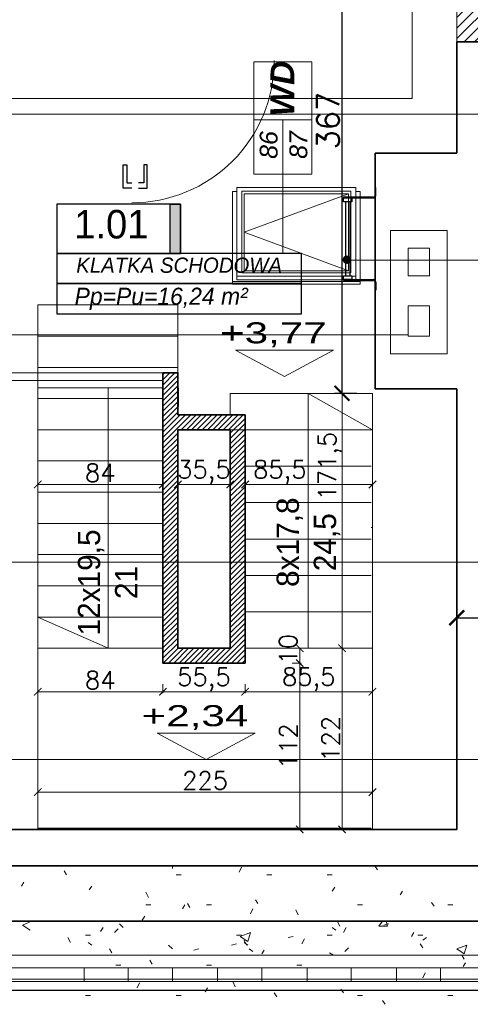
# Model space of a CAD drawing. Header units: millimetres. Extents: x -587 to 33545, y -26688 to 22494.
# Tile 57 of 256: x 10247 to 10551, y 6172 to 6835. Entities that reach past the tile are written whole.
import ezdxf
from ezdxf.lldxf.tags import DXFTag

# ---------------------------------------------------------------- set-up
doc = ezdxf.new("R2010")
doc.units = ezdxf.units.MM
doc.header["$MEASUREMENT"] = 0
doc.linetypes.add('ACAD_ISO03W100', pattern=[30, 12, -18])
for name, color, linetype, lineweight in [('A_istniejące ściany', 7, 'Continuous', 35), ('A_izolacja', 5, 'Continuous', 9), ('A_projektowane sciany', 5, 'Continuous', 35), ('A_ściany projektowane', 5, 'Continuous', 35), ('l. widokowa', 5, 'Continuous', 15), ('l.przerywana', 104, 'ICAD_ISO03W100', 5), ('l.widokowa', 140, 'Continuous', 15), ('l.wypełnien', 253, 'Continuous', 5), ('linia opisowa', 175, 'Continuous', 9), ('Nowe_820-G Rysunki Obrazki_Nr_pióra__1', 7, 'Continuous', 13), ('Nowe_820-G Rysunki Obrazki_Nr_pióra__101', 252, 'Continuous', 5), ('Nowe_820-G Rysunki Obrazki_Nr_pióra__19', 255, 'Continuous', 0), ('Nowe_820-G Rysunki Obrazki_Nr_pióra__22', 8, 'Continuous', 25), ('Nowe_820-G Rysunki Obrazki_Nr_pióra__23', 7, 'Continuous', 15), ('przerywana', 6, 'ACAD_ISO03W100', 5), ('wymiarowanie', 176, 'Continuous', 9)]:
    doc.layers.add(name, color=color, linetype=linetype, lineweight=lineweight)
for name, color, linetype in [('Lines', 7, 'Continuous'), ('stolarka', 1, 'Continuous'), ('tabelki opis', 7, 'Continuous')]:
    doc.layers.add(name, color=color, linetype=linetype)
doc.layers.add('UWAGI_podłoga na legarachdo rozbiórki', color=254, linetype='Continuous', lineweight=13, plot=False)
doc.styles.add('PROFILE', font='GOTHIC.TTF', dxfattribs={"width": 0.8})
doc.styles.add('styl2', font='simplex.shx')
tags = doc.linetypes.add('ICAD_ISO03W100', pattern=[30, 12, -18]).pattern_tags.tags
tags[6:7] = [DXFTag(74, 4), DXFTag(75, 0), DXFTag(340, '0'), DXFTag(46, 1.0), DXFTag(50, 0.0), DXFTag(44, 0.0), DXFTag(45, 0.0)]
tags[4:5] = [DXFTag(74, 4), DXFTag(75, 0), DXFTag(340, '0'), DXFTag(46, 1.0), DXFTag(50, 0.0), DXFTag(44, 0.0), DXFTag(45, 0.0)]
doc.dimstyles.new('Kopia I_1.100', dxfattribs={"dimtxt": 15, "dimasz": 10, "dimexe": 5, "dimexo": 1, "dimgap": 1.5, "dimtad": 1, "dimdec": 1, "dimrnd": 0.5, "dimtxsty": 'styl2', "dimblk": 'ARCHTICK', "dimcen": 5, "dimadec": 0, "dimazin": 0, "dimtfac": 1, "dimtdec": 1, "dimtmove": 0, "dimatfit": 3, "dimldrblk": 'ARCHTICK', "dimfxl": 10, "dimfxlon": 1, "dimarcsym": 0})
doc.dimstyles.new('Skala 1-50', dxfattribs={"dimtxt": 12, "dimasz": 5, "dimexe": 1, "dimexo": 1, "dimgap": 1.5, "dimtad": 1, "dimdec": 1, "dimrnd": 0.5, "dimtxsty": 'styl2', "dimblk": 'ARCHTICK', "dimcen": 5, "dimadec": 0, "dimazin": 0, "dimtfac": 1, "dimtdec": 1, "dimtmove": 1, "dimatfit": 3, "dimldrblk": 'ARCHTICK', "dimfxl": 5, "dimfxlon": 1, "dimlwd": -1, "dimlwe": -1, "dimarcsym": 0})

# ---------------------------------------------------------------- blocks, each defined once
blk = doc.blocks.new('_ArchTick')
at = {"color": 0, "linetype": 'ByBlock', "const_width": 0.15}
blk.add_lwpolyline([(-0.5, -0.5), (0.5, 0.5)], dxfattribs=at)
blk = doc.blocks.new('*D1859')
at = {"layer": 'Defpoints', "color": 0}
for p in [(10566.08, 6456), (10541.53, 6451.19), (10566.08, 6432.49)]:
    blk.add_point(p, dxfattribs=at)
at = {"layer": 'wymiarowanie', "color": 0, "lineweight": -2}
for p, q in [((10541.53, 6442.49), (10541.53, 6427.49)), ((10566.08, 6442.49), (10566.08, 6427.49)), ((10541.53, 6432.49), (10566.08, 6432.49))]:
    blk.add_line(p, q, dxfattribs=at)
at = {"layer": 'wymiarowanie', "color": 0, "lineweight": -2, "xscale": 10, "yscale": 10, "zscale": 10, "rotation": 180}
blk.add_blockref('_ArchTick', (10541.53, 6432.49), dxfattribs=at)
at = {"layer": 'wymiarowanie', "color": 0, "lineweight": -2, "xscale": 10, "yscale": 10, "zscale": 10}
blk.add_blockref('_ArchTick', (10566.08, 6432.49), dxfattribs=at)
at = {"layer": 'wymiarowanie', "color": 0, "insert": (10588.07, 6442.56), "char_height": 15, "attachment_point": 5, "style": 'styl2'}
blk.add_mtext('24,5', dxfattribs=at)
blk = doc.blocks.new('*D1875')
at = {"layer": 'Defpoints', "color": 0}
for p in [(10464.36, 6950.42), (10502.13, 6950.42), (10483.95, 6583.44)]:
    blk.add_point(p, dxfattribs=at)
at = {"layer": 'wymiarowanie', "color": 0, "lineweight": -2}
for p, q in [((10474.36, 6950.42), (10459.36, 6950.42)), ((10464.36, 6583.44), (10464.36, 6950.42)), ((10474.36, 6583.44), (10459.36, 6583.44))]:
    blk.add_line(p, q, dxfattribs=at)
at = {"layer": 'wymiarowanie', "color": 0, "lineweight": -2, "xscale": 10, "yscale": 10, "zscale": 10}
for p, rotation in [((10464.36, 6950.42), 90), ((10464.36, 6583.44), 270)]:
    blk.add_blockref('_ArchTick', p, dxfattribs=dict(at, rotation=rotation))
at = {"layer": 'wymiarowanie', "color": 0, "insert": (10454.98, 6766.93), "char_height": 15, "attachment_point": 5, "rotation": 90, "style": 'styl2'}
blk.add_mtext('367', dxfattribs=at)
blk = doc.blocks.new('*U2482')
at = {"layer": 'Lines', "color": 0, "linetype": 'ByBlock', "lineweight": -2}
for p, q in [((-290.8, 0), (-344.8, 0)), ((-344.8, -5), (-344.8, 0)), ((290.8, 0), (344.8, 0)), ((344.8, 0), (344.8, 0)), ((344.8, -5), (344.8, 0)), ((-290.8, -5), (-344.8, -5)), ((-279.8, -16), (-279.8, -160)), ((-274.8, -160), (-274.8, -16)), ((274.8, -160), (274.8, -16)), ((279.8, -160), (279.8, -16)), ((290.8, -5), (344.8, -5)), ((-279.8, -160), (-279.8, -218)), ((-249.8, -175), (249.8, -175)), ((279.8, -160), (279.8, -218)), ((-279.8, -218), (-274.8, -218)), ((-249.8, -203), (249.8, -203)), ((274.8, -218), (279.8, -218))]:
    blk.add_line(p, q, dxfattribs=at)
for points in [[(-274.8, -218), (-274.8, -160), (-249.8, -160), (-249.8, -218)], [(249.8, -218), (249.8, -160), (274.8, -160), (274.8, -218)]]:
    blk.add_lwpolyline(points, close=True, dxfattribs=at)
for centre, radius, start, end in [((-290.8, -16), 16, 0, 90), ((290.8, -16), 16, 90, 180), ((-290.8, -16), 11, 0, 90), ((290.8, -16), 11, 90, 180)]:
    blk.add_arc(centre, radius, start, end, dxfattribs=at)
blk = doc.blocks.new('*D2484')
at = {"layer": 'Defpoints', "color": 0}
for p in [(10259.59, 6537.94), (10343.8, 6537.94), (10343.8, 6522.13)]:
    blk.add_point(p, dxfattribs=at)
at = {"layer": 'wymiarowanie', "color": 0}
for p, q in [((10259.59, 6527.13), (10259.59, 6521.13)), ((10343.8, 6527.13), (10343.8, 6521.13)), ((10259.59, 6522.13), (10343.8, 6522.13))]:
    blk.add_line(p, q, dxfattribs=at)
at = {"layer": 'wymiarowanie', "color": 0, "xscale": 5, "yscale": 5, "zscale": 5, "rotation": 180}
blk.add_blockref('_ArchTick', (10259.59, 6522.13), dxfattribs=at)
at = {"layer": 'wymiarowanie', "color": 0, "xscale": 5, "yscale": 5, "zscale": 5}
blk.add_blockref('_ArchTick', (10343.8, 6522.13), dxfattribs=at)
at = {"layer": 'wymiarowanie', "color": 0, "insert": (10301.69, 6529.93), "char_height": 12, "attachment_point": 5, "style": 'styl2'}
blk.add_mtext('84', dxfattribs=at)
blk = doc.blocks.new('*D2485')
at = {"layer": 'Defpoints', "color": 0}
for p in [(10353.8, 6537.94), (10389.13, 6534.44), (10389.13, 6522.13)]:
    blk.add_point(p, dxfattribs=at)
at = {"layer": 'wymiarowanie', "color": 0}
for p, q in [((10353.8, 6527.13), (10353.8, 6521.13)), ((10389.13, 6527.13), (10389.13, 6521.13)), ((10353.8, 6522.13), (10389.13, 6522.13))]:
    blk.add_line(p, q, dxfattribs=at)
at = {"layer": 'wymiarowanie', "color": 0, "xscale": 5, "yscale": 5, "zscale": 5, "rotation": 180}
blk.add_blockref('_ArchTick', (10353.8, 6522.13), dxfattribs=at)
at = {"layer": 'wymiarowanie', "color": 0, "xscale": 5, "yscale": 5, "zscale": 5}
blk.add_blockref('_ArchTick', (10389.13, 6522.13), dxfattribs=at)
at = {"layer": 'wymiarowanie', "color": 0, "insert": (10371.46, 6530.48), "char_height": 12, "attachment_point": 5, "style": 'styl2'}
blk.add_mtext('35,5', dxfattribs=at)
blk = doc.blocks.new('*D2486')
at = {"layer": 'Defpoints', "color": 0}
for p in [(10399.13, 6532.97), (10484.8, 6522.13), (10484.8, 6520.32)]:
    blk.add_point(p, dxfattribs=at)
at = {"layer": 'wymiarowanie', "color": 0}
for p, q in [((10399.13, 6527.13), (10399.13, 6521.13)), ((10399.13, 6522.13), (10484.8, 6522.13)), ((10484.8, 6521.32), (10484.8, 6523.13))]:
    blk.add_line(p, q, dxfattribs=at)
at = {"layer": 'wymiarowanie', "color": 0, "xscale": 5, "yscale": 5, "zscale": 5, "rotation": 180}
blk.add_blockref('_ArchTick', (10399.13, 6522.13), dxfattribs=at)
at = {"layer": 'wymiarowanie', "color": 0, "xscale": 5, "yscale": 5, "zscale": 5}
blk.add_blockref('_ArchTick', (10484.8, 6522.13), dxfattribs=at)
at = {"layer": 'wymiarowanie', "color": 0, "insert": (10422.49, 6530.48), "char_height": 12, "attachment_point": 5, "style": 'styl2'}
blk.add_mtext('85,5', dxfattribs=at)
blk = doc.blocks.new('*D2487')
at = {"layer": 'Defpoints', "color": 0}
for p in [(10484.8, 6315.11), (10259.59, 6309.81), (10484.8, 6309.81)]:
    blk.add_point(p, dxfattribs=at)
at = {"layer": 'wymiarowanie', "color": 0}
for p, q in [((10259.59, 6310.81), (10259.59, 6316.11)), ((10259.59, 6315.11), (10484.8, 6315.11)), ((10484.8, 6310.81), (10484.8, 6316.11))]:
    blk.add_line(p, q, dxfattribs=at)
at = {"layer": 'wymiarowanie', "color": 0, "xscale": 5, "yscale": 5, "zscale": 5, "rotation": 180}
blk.add_blockref('_ArchTick', (10259.59, 6315.11), dxfattribs=at)
at = {"layer": 'wymiarowanie', "color": 0, "xscale": 5, "yscale": 5, "zscale": 5}
blk.add_blockref('_ArchTick', (10484.8, 6315.11), dxfattribs=at)
at = {"layer": 'wymiarowanie', "color": 0, "insert": (10372.19, 6322.91), "char_height": 12, "attachment_point": 5, "style": 'styl2'}
blk.add_mtext('225', dxfattribs=at)
blk = doc.blocks.new('*D2488')
at = {"layer": 'Defpoints', "color": 0}
for p in [(10484.8, 6583.44), (10464.36, 6411.94), (10484.8, 6411.94)]:
    blk.add_point(p, dxfattribs=at)
at = {"layer": 'wymiarowanie', "color": 0}
for p, q in [((10469.36, 6583.44), (10463.36, 6583.44)), ((10464.36, 6583.44), (10464.36, 6411.94)), ((10469.36, 6411.94), (10463.36, 6411.94))]:
    blk.add_line(p, q, dxfattribs=at)
at = {"layer": 'wymiarowanie', "color": 0, "xscale": 5, "yscale": 5, "zscale": 5}
for p, rotation in [((10464.36, 6583.44), 90), ((10464.36, 6411.94), 270)]:
    blk.add_blockref('_ArchTick', p, dxfattribs=dict(at, rotation=rotation))
at = {"layer": 'wymiarowanie', "color": 0, "insert": (10456.16, 6534.44), "char_height": 12, "attachment_point": 5, "rotation": 90, "style": 'styl2'}
blk.add_mtext('171,5', dxfattribs=at)
blk = doc.blocks.new('*D2489')
at = {"layer": 'Defpoints', "color": 0}
for p in [(10484.8, 6411.94), (10464.36, 6290.02), (10484.8, 6290.02)]:
    blk.add_point(p, dxfattribs=at)
at = {"layer": 'wymiarowanie', "color": 0}
for p, q in [((10469.36, 6411.94), (10463.36, 6411.94)), ((10464.36, 6411.94), (10464.36, 6290.02)), ((10469.36, 6290.02), (10463.36, 6290.02))]:
    blk.add_line(p, q, dxfattribs=at)
at = {"layer": 'wymiarowanie', "color": 0, "xscale": 5, "yscale": 5, "zscale": 5}
for p, rotation in [((10464.36, 6411.94), 90), ((10464.36, 6290.02), 270)]:
    blk.add_blockref('_ArchTick', p, dxfattribs=dict(at, rotation=rotation))
at = {"layer": 'wymiarowanie', "color": 0, "insert": (10456.71, 6350.98), "char_height": 12, "attachment_point": 5, "rotation": 90, "style": 'styl2'}
blk.add_mtext('122', dxfattribs=at)
blk = doc.blocks.new('*D2500')
at = {"layer": 'Defpoints', "color": 0}
for p in [(10399.13, 6411.94), (10399.13, 6401.94), (10435.87, 6401.94)]:
    blk.add_point(p, dxfattribs=at)
at = {"layer": 'wymiarowanie', "color": 0}
for p, q in [((10430.87, 6411.94), (10436.87, 6411.94)), ((10435.87, 6411.94), (10435.87, 6401.94)), ((10430.87, 6401.94), (10436.87, 6401.94))]:
    blk.add_line(p, q, dxfattribs=at)
at = {"layer": 'wymiarowanie', "color": 0, "xscale": 5, "yscale": 5, "zscale": 5}
for p, rotation in [((10435.87, 6411.94), 90), ((10435.87, 6401.94), 270)]:
    blk.add_blockref('_ArchTick', p, dxfattribs=dict(at, rotation=rotation))
at = {"layer": 'wymiarowanie', "color": 0, "insert": (10428.07, 6411.31), "char_height": 12, "attachment_point": 5, "rotation": 90, "style": 'styl2'}
blk.add_mtext('10', dxfattribs=at)
blk = doc.blocks.new('*D2501')
at = {"layer": 'Defpoints', "color": 0}
for p in [(10399.13, 6401.94), (10423.95, 6290.02), (10435.87, 6290.02)]:
    blk.add_point(p, dxfattribs=at)
at = {"layer": 'wymiarowanie', "color": 0}
for p, q in [((10430.87, 6401.94), (10436.87, 6401.94)), ((10435.87, 6401.94), (10435.87, 6290.02)), ((10430.87, 6290.02), (10436.87, 6290.02))]:
    blk.add_line(p, q, dxfattribs=at)
at = {"layer": 'wymiarowanie', "color": 0, "xscale": 5, "yscale": 5, "zscale": 5}
for p, rotation in [((10435.87, 6401.94), 90), ((10435.87, 6290.02), 270)]:
    blk.add_blockref('_ArchTick', p, dxfattribs=dict(at, rotation=rotation))
at = {"layer": 'wymiarowanie', "color": 0, "insert": (10428.22, 6345.98), "char_height": 12, "attachment_point": 5, "rotation": 90, "style": 'styl2'}
blk.add_mtext('112', dxfattribs=at)
blk = doc.blocks.new('*D2503')
at = {"layer": 'Defpoints', "color": 0}
for p in [(10259.59, 6411.94), (10343.8, 6411.94), (10343.8, 6382.66)]:
    blk.add_point(p, dxfattribs=at)
at = {"layer": 'wymiarowanie', "color": 0}
for p, q in [((10259.59, 6387.66), (10259.59, 6381.66)), ((10343.8, 6387.66), (10343.8, 6381.66)), ((10259.59, 6382.66), (10343.8, 6382.66))]:
    blk.add_line(p, q, dxfattribs=at)
at = {"layer": 'wymiarowanie', "color": 0, "xscale": 5, "yscale": 5, "zscale": 5, "rotation": 180}
blk.add_blockref('_ArchTick', (10259.59, 6382.66), dxfattribs=at)
at = {"layer": 'wymiarowanie', "color": 0, "xscale": 5, "yscale": 5, "zscale": 5}
blk.add_blockref('_ArchTick', (10343.8, 6382.66), dxfattribs=at)
at = {"layer": 'wymiarowanie', "color": 0, "insert": (10301.69, 6390.47), "char_height": 12, "attachment_point": 5, "style": 'styl2'}
blk.add_mtext('84', dxfattribs=at)
blk = doc.blocks.new('*D2504')
at = {"layer": 'Defpoints', "color": 0}
for p in [(10343.8, 6411.94), (10399.13, 6401.94), (10399.13, 6382.66)]:
    blk.add_point(p, dxfattribs=at)
at = {"layer": 'wymiarowanie', "color": 0}
for p, q in [((10343.8, 6387.66), (10343.8, 6381.66)), ((10399.13, 6387.66), (10399.13, 6381.66)), ((10343.8, 6382.66), (10399.13, 6382.66))]:
    blk.add_line(p, q, dxfattribs=at)
at = {"layer": 'wymiarowanie', "color": 0, "xscale": 5, "yscale": 5, "zscale": 5, "rotation": 180}
blk.add_blockref('_ArchTick', (10343.8, 6382.66), dxfattribs=at)
at = {"layer": 'wymiarowanie', "color": 0, "xscale": 5, "yscale": 5, "zscale": 5}
blk.add_blockref('_ArchTick', (10399.13, 6382.66), dxfattribs=at)
at = {"layer": 'wymiarowanie', "color": 0, "insert": (10371.46, 6390.87), "char_height": 12, "attachment_point": 5, "style": 'styl2'}
blk.add_mtext('55,5', dxfattribs=at)
blk = doc.blocks.new('*D2505')
at = {"layer": 'Defpoints', "color": 0}
for p in [(10399.13, 6401.94), (10484.8, 6400.84), (10484.8, 6382.66)]:
    blk.add_point(p, dxfattribs=at)
at = {"layer": 'wymiarowanie', "color": 0}
for p, q in [((10399.13, 6387.66), (10399.13, 6381.66)), ((10484.8, 6387.66), (10484.8, 6381.66)), ((10399.13, 6382.66), (10484.8, 6382.66))]:
    blk.add_line(p, q, dxfattribs=at)
at = {"layer": 'wymiarowanie', "color": 0, "xscale": 5, "yscale": 5, "zscale": 5, "rotation": 180}
blk.add_blockref('_ArchTick', (10399.13, 6382.66), dxfattribs=at)
at = {"layer": 'wymiarowanie', "color": 0, "xscale": 5, "yscale": 5, "zscale": 5}
blk.add_blockref('_ArchTick', (10484.8, 6382.66), dxfattribs=at)
at = {"layer": 'wymiarowanie', "color": 0, "insert": (10441.96, 6391.02), "char_height": 12, "attachment_point": 5, "style": 'styl2'}
blk.add_mtext('85,5', dxfattribs=at)

msp = doc.modelspace()

# ---------------------------------------------------------------- hatches: boundary and pattern name
at = {"layer": 'l.wypełnien'}
h = msp.add_hatch(dxfattribs=at)
h.set_pattern_fill('ANSI31', color=5, scale=20, style=0)
h.paths.add_polyline_path([(10343.8, 6592.2), (10353.8, 6592.2), (10353.8, 6597.2), (10343.8, 6597.2)])
h.paths.add_polyline_path([(10343.8, 6587.2), (10353.8, 6587.2), (10353.8, 6592.2), (10343.8, 6592.2)])
h = msp.add_hatch(dxfattribs=at)
h.set_pattern_fill('ANSI31', color=5, scale=20, style=0)
h.paths.add_polyline_path([(10343.8, 6469.96), (10343.8, 6474.94), (10343.8, 6495.94), (10343.8, 6516.94), (10343.8, 6537.94), (10343.8, 6558.94), (10343.8, 6579.94), (10343.8, 6587.2), (10353.8, 6587.2), (10353.8, 6568.93), (10389.13, 6568.93), (10399.13, 6568.93), (10399.13, 6558.94), (10389.13, 6558.94), (10389.13, 6558.93), (10353.8, 6558.93), (10353.8, 6469.96)])
h.paths.add_polyline_path([(10343.8, 6469.96), (10353.8, 6469.96), (10353.8, 6411.93), (10389.13, 6411.94), (10389.13, 6469.96), (10399.13, 6469.96), (10399.13, 6460.94), (10399.13, 6436.44), (10399.13, 6411.94), (10399.13, 6401.94), (10343.8, 6401.94), (10343.8, 6411.94), (10343.8, 6432.94), (10343.8, 6453.94)])
h.paths.add_polyline_path([(10399.13, 6469.96), (10399.13, 6485.44), (10399.13, 6509.94), (10399.13, 6534.44), (10399.13, 6558.94), (10389.13, 6558.94), (10389.13, 6558.93), (10389.13, 6469.96)])
at = {"layer": 'linia opisowa', "ltscale": 0.3}
msp.add_hatch(color=256, dxfattribs=at).paths.add_polyline_path([(10470.48, 6673.36, 1), (10464.71, 6673.36, 1)])
at = {"layer": 'tabelki opis'}
msp.add_hatch(color=252, dxfattribs=at).paths.add_polyline_path([(10355.56, 6677.56), (10355.56, 6710.83), (10348.6, 6710.83), (10348.6, 6677.56)])
at = {"layer": 'UWAGI_podłoga na legarachdo rozbiórki'}
h = msp.add_hatch(dxfattribs=at)
h.set_pattern_fill('ANSI31', color=256, scale=40, style=0)
h.paths.add_polyline_path([(10541.53, 6950.42), (10541.53, 6820.04), (11336.55, 6820.04), (11336.55, 6950.42), (11124.88, 6950.42), (11124.88, 7055.41), (11054.61, 7055.41), (11054.61, 6950.42)])

# ---------------------------------------------------------------- linework, layer by layer
at = {"layer": 'A_istniejące ściany', "linetype": 'Continuous'}
for p, q in [((10541.53, 6745.04), (10486.53, 6745.04)), ((10486.53, 6745.04), (10486.53, 6586.43)), ((10486.53, 6586.43), (10541.53, 6586.43)), ((10541.53, 6290.02), (10541.53, 6586.43))]:
    msp.add_line(p, q, dxfattribs=at)
for points in [[(10566.08, 6820.04), (10541.53, 6820.04)], [(10541.53, 6745.04), (10541.53, 6820.04)], [(10541.53, 6290.02), (10541.53, 6586.43)], [(10484.8, 6290.02), (10541.53, 6290.02)]]:
    msp.add_lwpolyline(points, dxfattribs=at)
at = {"layer": 'A_istniejące ściany', "color": 7, "linetype": 'Continuous'}
for points in [[(10202.86, 6290.02), (10484.8, 6290.02)], [(10177.46, 6265.47), (10484.8, 6265.47)], [(10566.08, 6265.47), (10177.46, 6265.47)]]:
    msp.add_lwpolyline(points, dxfattribs=at)
at = {"layer": 'A_izolacja', "color": 7, "lineweight": 35}
msp.add_line((10032.36, 6228.22), (10746.74, 6228.22), dxfattribs=at)
at = {"layer": 'A_projektowane sciany'}
msp.add_line((10343.8, 6597.2), (10353.8, 6597.2), dxfattribs=at)
at = {"layer": 'A_ściany projektowane', "color": 5}
for p, q in [((10343.8, 6597.2), (10343.8, 6401.94)), ((10353.8, 6597.2), (10353.8, 6568.93)), ((10399.13, 6401.94), (10399.13, 6568.93)), ((10353.8, 6558.93), (10353.8, 6411.94)), ((10389.13, 6411.94), (10389.13, 6558.94))]:
    msp.add_line(p, q, dxfattribs=at)
at = {"layer": 'A_ściany projektowane'}
for points in [[(10399.13, 6568.93), (10353.8, 6568.93)], [(10389.13, 6558.93), (10353.8, 6558.93)], [(10389.13, 6411.93), (10353.8, 6411.93)], [(10343.8, 6401.94), (10399.13, 6401.94)]]:
    msp.add_lwpolyline(points, dxfattribs=at)
at = {"layer": 'A_ściany projektowane', "color": 7, "linetype": 'Continuous', "lineweight": 13}
for points in [[(10354.41, 6558.93), (10389.13, 6558.93)], [(10389.13, 6411.94), (10389.13, 6558.93)], [(10354.41, 6411.93), (10389.13, 6411.93)]]:
    msp.add_lwpolyline(points, dxfattribs=at)
at = {"layer": 'l. widokowa'}
for p, q in [((10259.59, 6579.94), (10343.8, 6579.94)), ((10484.8, 6583.44), (10484.8, 6558.93)), ((10259.59, 6558.94), (10343.8, 6558.94)), ((10259.59, 6537.94), (10343.8, 6537.94)), ((10259.59, 6516.94), (10343.8, 6516.94)), ((10259.59, 6495.94), (10343.8, 6495.94)), ((10259.59, 6474.94), (10343.8, 6474.94)), ((10259.59, 6453.94), (10343.8, 6453.94)), ((10259.59, 6432.94), (10343.8, 6432.94)), ((10259.59, 6411.94), (10343.8, 6411.94))]:
    msp.add_line(p, q, dxfattribs=at)
at = {"layer": 'l. widokowa', "color": 5}
msp.add_line((10389.13, 6568.93), (10389.13, 6583.44), dxfattribs=at)
at = {"layer": 'l. widokowa', "color": 5, "lineweight": 13}
msp.add_lwpolyline([(10389.13, 6583.44), (10484.8, 6583.44)], dxfattribs=at)
at = {"layer": 'l.przerywana', "color": 7, "lineweight": 15}
msp.add_line((10541.53, 6820.04), (10541.53, 6950.42), dxfattribs=at)
at = {"layer": 'l.przerywana', "color": 5, "ltscale": 0.3}
for p, q in [((10390.58, 6656.94), (10390.58, 6719.2)), ((10393.58, 6721.92), (10473.58, 6721.92)), ((10393.58, 6659.82), (10393.58, 6721.92)), ((10396.84, 6719.54), (10470.32, 6719.54)), ((10396.84, 6664.63), (10396.84, 6719.54)), ((10470.32, 6664.63), (10470.32, 6719.54)), ((10473.58, 6659.82), (10473.58, 6721.92)), ((10473.58, 6719.2), (10476.58, 6719.2)), ((10476.58, 6656.94), (10476.58, 6719.2)), ((10398.58, 6717.8), (10468.58, 6717.8)), ((10398.58, 6665.8), (10398.58, 6717.8)), ((10468.58, 6665.8), (10468.58, 6717.8)), ((10398.58, 6665.8), (10468.58, 6665.8)), ((10390.58, 6658.78), (10476.58, 6658.78)), ((10393.58, 6662.2), (10473.58, 6662.2)), ((10393.58, 6659.82), (10473.58, 6659.82)), ((10396.84, 6664.63), (10470.32, 6664.63)), ((10390.58, 6656.94), (10476.58, 6656.94))]:
    msp.add_line(p, q, dxfattribs=at)
at = {"layer": 'l.przerywana', "color": 7, "ltscale": 0.3}
for p, q in [((10259.59, 6642.94), (10353.57, 6642.94)), ((10259.59, 6642.94), (10259.59, 6587.2)), ((10353.8, 6642.94), (10353.8, 6587.2)), ((10259.59, 6621.94), (10353.57, 6621.94)), ((10259.59, 6600.94), (10353.57, 6600.94))]:
    msp.add_line(p, q, dxfattribs=at)
at = {"layer": 'l.przerywana', "color": 7}
msp.add_line((10509.02, 6622.85), (9621.47, 6622.85), dxfattribs=at)
at = {"layer": 'l.przerywana', "color": 6}
for points in [[(9131.06, 7438.52), (9131.06, 6337.16), (11598.45, 6337.16), (11598.45, 7444.31), (11370.13, 7444.31), (11370.13, 6904.14), (9353.84, 6904.14), (9353.84, 7438.52)], [(9263.86, 6771.34), (9263.86, 6469.96), (11465.65, 6469.96), (11465.65, 6771.34)]]:
    msp.add_lwpolyline(points, close=True, dxfattribs=at)
at = {"layer": 'l.przerywana', "color": 5, "ltscale": 0.5}
msp.add_lwpolyline([(10241.36, 7104.96), (10511.49, 7104.96), (10511.49, 6781.76), (10241.36, 6781.76)], close=True, dxfattribs=at)
at = {"layer": 'l.przerywana', "color": 5, "ltscale": 0.3}
msp.add_lwpolyline([(10468.58, 6665.8), (10398.58, 6691.8), (10468.58, 6717.8)], dxfattribs=at)
at = {"layer": 'l.widokowa', "color": 5, "ltscale": 0.3}
msp.add_line((10390.58, 6719.2), (10393.58, 6719.2), dxfattribs=at)
at = {"layer": 'Nowe_820-G Rysunki Obrazki_Nr_pióra__1', "color": 5, "linetype": 'Continuous', "lineweight": 13}
for points in [[(10202.86, 6597.2), (10354.41, 6597.2)], [(10202.86, 6592.2), (10343.8, 6592.2)]]:
    msp.add_lwpolyline(points, dxfattribs=at)
at = {"layer": 'Nowe_820-G Rysunki Obrazki_Nr_pióra__1', "color": 7, "linetype": 'Continuous', "lineweight": 13}
for points in [[(10259.59, 6587.2), (10259.59, 6411.94)], [(10259.59, 6290.02), (10259.59, 6587.2)], [(10259.59, 6587.2), (10343.8, 6587.2)], [(10307, 6587.2), (10307, 6520.32)], [(10354.41, 6587.2), (10354.41, 6574.5)], [(10389.13, 6558.94), (10484.8, 6558.94)], [(10484.8, 6558.93), (10484.8, 6290.02)], [(10541.53, 6553.34), (10541.53, 6543.18)], [(10259.59, 6547.41), (10259.59, 6520.32)], [(10484.8, 6520.32), (10484.8, 6547.41)], [(10399.13, 6534.44), (10483.95, 6534.44)], [(10259.59, 6520.32), (10259.59, 6493.22)], [(10307, 6520.32), (10307, 6493.22)], [(10484.8, 6493.22), (10484.8, 6520.32)], [(10399.13, 6509.94), (10483.95, 6509.94)], [(10483.95, 6493.22), (10484.8, 6493.22)], [(10483.95, 6493.22), (10484.8, 6493.22)], [(10484.8, 6466.13), (10484.8, 6493.22)], [(10399.13, 6485.44), (10483.95, 6485.44)], [(10259.59, 6466.13), (10259.59, 6439.04)], [(10307, 6466.13), (10307, 6439.04)], [(10399.13, 6460.94), (10483.95, 6460.94)], [(10399.13, 6436.44), (10483.95, 6436.44)], [(10484.8, 6411.94), (10484.8, 6439.04)], [(10259.59, 6411.94), (10259.59, 6290.02)], [(10259.59, 6411.94), (10259.59, 6290.87)], [(10279.06, 6411.94), (10263.82, 6411.94)], [(10343.8, 6411.94), (10263.82, 6411.94)], [(10318.85, 6411.94), (10295.15, 6411.94)], [(10343.8, 6411.94), (10334.94, 6411.94)], [(10399.13, 6411.94), (10409.45, 6411.94)], [(10399.13, 6411.94), (10483.95, 6411.94)], [(10424.69, 6411.94), (10449.24, 6411.94)], [(10464.48, 6411.94), (10479.72, 6411.94)], [(10483.95, 6411.94), (10484.8, 6411.94)], [(10483.95, 6411.94), (10484.8, 6411.94)], [(10484.8, 6290.02), (10484.8, 6411.94)], [(10259.59, 6392.47), (10259.59, 6402.63)], [(10259.59, 6392.47), (10259.59, 6382.31)], [(10259.59, 6290.87), (10483.95, 6290.87)], [(10259.59, 6290.02), (10484.8, 6290.02)], [(10484.8, 6290.02), (10259.59, 6290.02)]]:
    msp.add_lwpolyline(points, dxfattribs=at)
at = {"layer": 'Nowe_820-G Rysunki Obrazki_Nr_pióra__101', "color": 252, "linetype": 'Continuous', "lineweight": 5}
for points in [[(10249.43, 6225.68), (10255.35, 6228.22)], [(10362.88, 6228.22), (10363.73, 6228.22)], [(10489.03, 6224.83), (10491.57, 6228.22)], [(10494.96, 6224.83), (10494.11, 6228.22)], [(10249.43, 6225.68), (10254.51, 6222.29)], [(10311.23, 6220.6), (10313.77, 6223.14)], [(10314.62, 6226.52), (10317.16, 6223.98)], [(10457.71, 6223.98), (10460.25, 6222.29)], [(10489.03, 6224.83), (10494.96, 6224.83)], [(10492.42, 6225.68), (10495.81, 6226.52)], [(10395.9, 6218.06), (10402.67, 6220.6)], [(10395.9, 6218.06), (10400.98, 6214.67)], [(10400.98, 6214.67), (10402.67, 6220.6)], [(10428.07, 6217.21), (10431.46, 6218.06)], [(10518.67, 6215.52), (10521.21, 6217.21)], [(10293.45, 6213.82), (10295.99, 6212.13)], [(10347.64, 6212.13), (10350.18, 6209.59)], [(10364.57, 6208.74), (10367.96, 6209.59)], [(10389.97, 6212.13), (10393.36, 6212.98)], [(10398.44, 6213.82), (10400.98, 6212.13)], [(10401.83, 6209.59), (10404.37, 6207.9)], [(10466.17, 6207.9), (10468.71, 6210.44)], [(10541.53, 6209.59), (10548.3, 6212.13)], [(10541.53, 6209.59), (10546.61, 6206.2)], [(10546.61, 6206.2), (10548.3, 6212.13)], [(10746.74, 6205.36), (10032.36, 6205.36)], [(10456.01, 6207.05), (10458.55, 6205.36)], [(10746.74, 6196.89), (10032.36, 6196.89)], [(10290.91, 6187.58), (10290.91, 6196.89)], [(10320.55, 6187.58), (10320.55, 6196.89)], [(10350.18, 6187.58), (10350.18, 6196.89)], [(10380.66, 6187.58), (10380.66, 6196.89)], [(10410.29, 6187.58), (10410.29, 6196.89)], [(10440.77, 6187.58), (10440.77, 6196.89)], [(10470.41, 6187.58), (10470.41, 6196.89)], [(10500.89, 6187.58), (10500.89, 6196.89)], [(10530.52, 6187.58), (10530.52, 6196.89)], [(10032.36, 6189.27), (10746.74, 6189.27)], [(10746.74, 6187.58), (10032.36, 6187.58)]]:
    msp.add_lwpolyline(points, dxfattribs=at)
at = {"layer": 'Nowe_820-G Rysunki Obrazki_Nr_pióra__19', "color": 255, "linetype": 'Continuous', "lineweight": 0}
for points in [[(10279.06, 6259.54), (10277.37, 6262.08)], [(10350.18, 6265.47), (10350.18, 6263.78)], [(10396.75, 6264.62), (10395.05, 6261.24)], [(10488.19, 6262.93), (10486.49, 6265.47)], [(10250.27, 6254.46), (10248.58, 6251.92)], [(10352.72, 6259.54), (10356.11, 6259.54)], [(10413.68, 6259.54), (10417.07, 6259.54)], [(10454.32, 6259.54), (10457.71, 6259.54)], [(10295.99, 6251.92), (10294.3, 6249.38)], [(10459.4, 6251.08), (10457.71, 6248.54)], [(10505.12, 6248.54), (10503.43, 6246)], [(10334.09, 6244.3), (10332.4, 6247.69)], [(10407.75, 6240.07), (10406.06, 6242.61)], [(10332.4, 6239.22), (10335.79, 6239.22)], [(10358.65, 6239.22), (10356.95, 6236.68)], [(10362.03, 6237.53), (10360.34, 6240.07)], [(10373.04, 6239.22), (10376.43, 6239.22)], [(10404.37, 6236.68), (10402.67, 6233.3)], [(10434.85, 6232.45), (10433.15, 6235.84)], [(10474.64, 6239.22), (10478.03, 6239.22)], [(10526.29, 6238.38), (10524.59, 6240.92)], [(10535.6, 6239.22), (10538.99, 6239.22)], [(10331.55, 6231.6), (10329.86, 6229.06)], [(10462.79, 6224.83), (10461.09, 6228.22)], [(10303.61, 6223.98), (10301.92, 6221.44)], [(10467.02, 6223.98), (10465.33, 6220.6)], [(10281.6, 6213.82), (10279.91, 6217.21)], [(10291.76, 6218.9), (10295.15, 6218.9)], [(10393.36, 6218.9), (10396.75, 6218.9)], [(10400.13, 6212.13), (10398.44, 6215.52)], [(10439.08, 6216.36), (10437.39, 6212.98)], [(10454.32, 6218.9), (10457.71, 6218.9)], [(10512.74, 6220.6), (10511.05, 6218.06)], [(10515.28, 6218.9), (10518.67, 6218.9)], [(10309.54, 6207.05), (10307.85, 6209.59)], [(10411.99, 6208.74), (10410.29, 6206.2)], [(10518.67, 6210.44), (10516.97, 6212.98)], [(10336.63, 6199.43), (10334.94, 6201.97)], [(10546.61, 6202.82), (10544.91, 6205.36)], [(10312.08, 6198.58), (10315.47, 6198.58)], [(10373.04, 6198.58), (10376.43, 6198.58)], [(10434, 6198.58), (10437.39, 6198.58)], [(10547.45, 6200.28), (10545.76, 6197.74)], [(10520.36, 6193.5), (10518.67, 6190.12)], [(10328.17, 6186.73), (10326.47, 6183.34)], [(10373.89, 6183.34), (10372.19, 6180.8)], [(10392.51, 6184.19), (10390.82, 6187.58)], [(10465.33, 6179.96), (10463.63, 6182.5)], [(10291.76, 6178.26), (10295.15, 6178.26)], [(10352.72, 6178.26), (10356.11, 6178.26)], [(10420.45, 6177.42), (10418.76, 6179.96)], [(10474.64, 6178.26), (10478.03, 6178.26)], [(10535.6, 6178.26), (10538.99, 6178.26)], [(10493.27, 6172.34), (10491.57, 6174.88)]]:
    msp.add_lwpolyline(points, dxfattribs=at)
at = {"layer": 'Nowe_820-G Rysunki Obrazki_Nr_pióra__22', "color": 8, "linetype": 'Continuous', "lineweight": 25}
for points in [[(10746.74, 6228.22), (10032.36, 6228.22)], [(10746.74, 6181.65), (10032.36, 6181.65)]]:
    msp.add_lwpolyline(points, dxfattribs=at)
at = {"layer": 'Nowe_820-G Rysunki Obrazki_Nr_pióra__23', "color": 7, "linetype": 'Continuous', "lineweight": 15}
msp.add_line((10486.53, 6670.02), (10486.53, 6683.45), dxfattribs=at)
for points in [[(10535.09, 6693.04), (10496.99, 6693.04)], [(10496.99, 6693.04), (10496.99, 6610.06)], [(10535.09, 6610.06), (10535.09, 6693.04)], [(10508.84, 6662.56), (10508.84, 6681.18)], [(10523.23, 6681.18), (10508.84, 6681.18)], [(10523.23, 6681.18), (10523.23, 6662.56)], [(10523.23, 6662.56), (10508.84, 6662.56)], [(10508.84, 6621.92), (10508.84, 6642.24)], [(10523.23, 6642.24), (10508.84, 6642.24)], [(10523.23, 6642.24), (10523.23, 6621.92)], [(10523.23, 6621.92), (10508.84, 6621.92)], [(10535.09, 6610.06), (10496.99, 6610.06)], [(10566.08, 6265.47), (10484.8, 6265.47)]]:
    msp.add_lwpolyline(points, dxfattribs=at)
at = {"layer": 'przerywana', "color": 7}
msp.add_line((10473.58, 6721.92), (10401.58, 6721.92), dxfattribs=at)
msp.add_line((10473.58, 6721.92), (10401.58, 6721.92), dxfattribs=at)
at = {"layer": 'stolarka', "color": 7}
for points in [[(10322.94, 6721.61), (10317.14, 6721.61), (10317.14, 6737.27), (10319.46, 6737.27), (10319.46, 6725.09), (10322.94, 6725.09)], [(10327.47, 6721.61), (10333.27, 6721.61), (10333.27, 6737.27), (10330.95, 6737.27), (10330.95, 6725.09), (10327.47, 6725.09)]]:
    msp.add_lwpolyline(points, dxfattribs=at)
at = {"layer": 'stolarka', "color": 7, "linetype": 'ICAD_ISO03W100', "lineweight": 13, "ltscale": 0.3}
msp.add_arc((10322.94, 6807.46), 95.77, 269.94689, 359.99967, dxfattribs=at)
at = {"layer": 'tabelki opis', "color": 7}
for points in [[(10355.56, 6710.83), (10272.4, 6710.83), (10272.4, 6677.56), (10355.56, 6677.56), (10355.56, 6710.83)], [(10272.4, 6657.29), (10437.14, 6657.29), (10437.14, 6677.56), (10272.4, 6677.56), (10272.4, 6657.29)], [(10272.4, 6637.01), (10437.14, 6637.01), (10437.14, 6657.29), (10272.4, 6657.29), (10272.4, 6637.01)]]:
    msp.add_lwpolyline(points, dxfattribs=at)
at = {"layer": 'tabelki opis'}
msp.add_lwpolyline([(10355.56, 6677.56), (10348.6, 6677.56), (10348.6, 6710.83), (10355.56, 6710.83)], close=True, dxfattribs=at)
at = {"layer": 'wymiarowanie'}
for p, q in [((10424.53, 6730.96), (10424.53, 6677.72)), ((10831.37, 6672.98), (10469.52, 6672.98)), ((10441.54, 6411.94), (10441.54, 6583.44)), ((10441.54, 6583.44), (10484.8, 6558.94)), ((10307, 6411.94), (10307, 6535.91)), ((10307, 6411.94), (10259.59, 6432.94))]:
    msp.add_line(p, q, dxfattribs=at)
at = {"layer": 'wymiarowanie', "ltscale": 0.3}
for points in [[(10405.05, 6767.49), (10405.05, 6806.44), (10444, 6806.44), (10444, 6767.49)], [(10424.53, 6730.96), (10424.53, 6767.49), (10405.05, 6767.49), (10405.05, 6730.96)], [(10444, 6730.96), (10444, 6767.49), (10424.53, 6767.49), (10424.53, 6730.96)]]:
    msp.add_lwpolyline(points, close=True, dxfattribs=at)
at = {"layer": 'wymiarowanie', "linetype": 'ByBlock'}
for points in [[(10425.65, 6594.78), (10458.6, 6612.51), (10392.7, 6612.51)], [(10372.9, 6337.16), (10405.85, 6354.88), (10339.94, 6354.88)], [(10372.9, 6337.16), (10405.85, 6354.88), (10339.94, 6354.88)]]:
    msp.add_lwpolyline(points, close=True, dxfattribs=at)

# ---------------------------------------------------------------- block references
at = {"layer": 'Lines', "color": 5, "xscale": 0.1, "yscale": 0.1, "zscale": 0.1, "rotation": -90.00000000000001}
msp.add_blockref('*U2482', (10487.02, 6687.44), dxfattribs=at)

# ---------------------------------------------------------------- texts
at = {"layer": 'tabelki opis', "color": 7, "attachment_point": 1}
for s, insert, char_height, width in [('{\\fCentury Gothic|b0|i0|c238|p34;1.01}', (10284.13, 6706.87), 19.2, 56.7), ('\\pxqc;{\\fCentury Gothic|b0|i1|c238|p34;KLATKA SCHODOWA}', (10272.4, 6674.8), 10.24, 164.736), ('{\\fCentury Gothic|b0|i1|c238|p34;Pp=Pu=16,24 m²}', (10284.41, 6654.55), 11.52, 137.4108)]:
    msp.add_mtext(s, dxfattribs=dict(at, insert=insert, char_height=char_height, width=width))
at = {"layer": 'wymiarowanie', "style": 'PROFILE', "width": 1.5}
for s, p in [('+3,77', (10382.23, 6617.11)), ('+2,34', (10329.48, 6359.48))]:
    msp.add_text(s, height=14.149, dxfattribs=at).set_placement(p)
at = {"layer": 'wymiarowanie', "ltscale": 0.3, "width": 121.9481, "rotation": 90}
for s, insert, char_height, attachment_point in [('{\\fArial|b1|i1|c238|p34;WD}', (10416.2, 6769.88), 16, 1), ('\\pxqc;{\\fArial|b0|i1|c238|p34;86\\P87}', (10408.95, 6811.55), 12, 3)]:
    msp.add_mtext(s, dxfattribs=dict(at, insert=insert, char_height=char_height, attachment_point=attachment_point))
at = {"layer": 'wymiarowanie', "char_height": 15, "width": 167.4466, "attachment_point": 1, "rotation": 90}
for s, insert in [('\\pxqc;{\\fCentury Gothic|b0|i0|c238|p0;8x17,8\\P24,5}', (10420.31, 6399.56)), ('\\pxqc;{\\fCentury Gothic|b0|i0|c238|p0;12x19,5\\P21}', (10286.59, 6372.47))]:
    msp.add_mtext(s, dxfattribs=dict(at, insert=insert))

# ---------------------------------------------------------------- dimensions: what is measured, and where the dimension line sits
at = {"layer": 'wymiarowanie'}
for base, p1, p2, dimstyle, picture, middle in [((10464.36, 6950.42), (10483.95, 6583.44), (10502.13, 6950.42), 'Kopia I_1.100', '*D1875', (10454.98, 6766.93)), ((10464.36, 6290.02), (10484.8, 6411.94), (10484.8, 6290.02), 'Skala 1-50', '*D2489', (10456.71, 6350.98)), ((10435.87, 6290.02), (10399.13, 6401.94), (10423.95, 6290.02), 'Skala 1-50', '*D2501', (10428.22, 6345.98))]:
    dim = msp.add_linear_dim(base=base, p1=p1, p2=p2, angle=90, dimstyle=dimstyle, dxfattribs=at)
    dim.commit()
    dim.dimension.update_dxf_attribs({"geometry": picture, "text_midpoint": middle})
for base, p1, p2, picture, middle in [((10464.36, 6411.94), (10484.8, 6583.44), (10484.8, 6411.94), '*D2488', (10464.36, 6534.44)), ((10435.87, 6401.94), (10399.13, 6411.94), (10399.13, 6401.94), '*D2500', (10435.87, 6411.31))]:
    dim = msp.add_linear_dim(base=base, p1=p1, p2=p2, angle=90, dimstyle='Skala 1-50', dxfattribs=at)
    dim.commit()
    dim.dimension.update_dxf_attribs({"geometry": picture, "text_midpoint": middle, "dimtype": 160})
for base, p1, p2, picture, middle in [((10343.8, 6522.13), (10259.59, 6537.94), (10343.8, 6537.94), '*D2484', (10301.69, 6529.93)), ((10389.13, 6522.13), (10353.8, 6537.94), (10389.13, 6534.44), '*D2485', (10371.46, 6530.48)), ((10343.8, 6382.66), (10259.59, 6411.94), (10343.8, 6411.94), '*D2503', (10301.69, 6390.47)), ((10399.13, 6382.66), (10343.8, 6411.94), (10399.13, 6401.94), '*D2504', (10371.46, 6390.87)), ((10484.8, 6382.66), (10399.13, 6401.94), (10484.8, 6400.84), '*D2505', (10441.96, 6391.02)), ((10484.8, 6315.11), (10259.59, 6309.81), (10484.8, 6309.81), '*D2487', (10372.19, 6322.91))]:
    dim = msp.add_linear_dim(base=base, p1=p1, p2=p2, dimstyle='Skala 1-50', dxfattribs=at)
    dim.commit()
    dim.dimension.update_dxf_attribs({"geometry": picture, "text_midpoint": middle})
dim = msp.add_linear_dim(base=(10484.8, 6522.13), p1=(10399.13, 6532.97), p2=(10484.8, 6520.32), dimstyle='Skala 1-50', dxfattribs=at)
dim.commit()
dim.dimension.update_dxf_attribs({"geometry": '*D2486', "text_midpoint": (10422.49, 6522.13), "dimtype": 160})
dim = msp.add_linear_dim(base=(10566.0784, 6432.4947), p1=(10541.5251, 6451.1886), p2=(10566.0784, 6455.9995), dimstyle='Kopia I_1.100', override={"dimtmove": 1}, dxfattribs=at)
dim.commit()
dim.dimension.update_dxf_attribs({"geometry": '*D1859', "text_midpoint": (10588.067, 6432.4947), "dimtype": 160})

doc.saveas('drawing.dxf')
